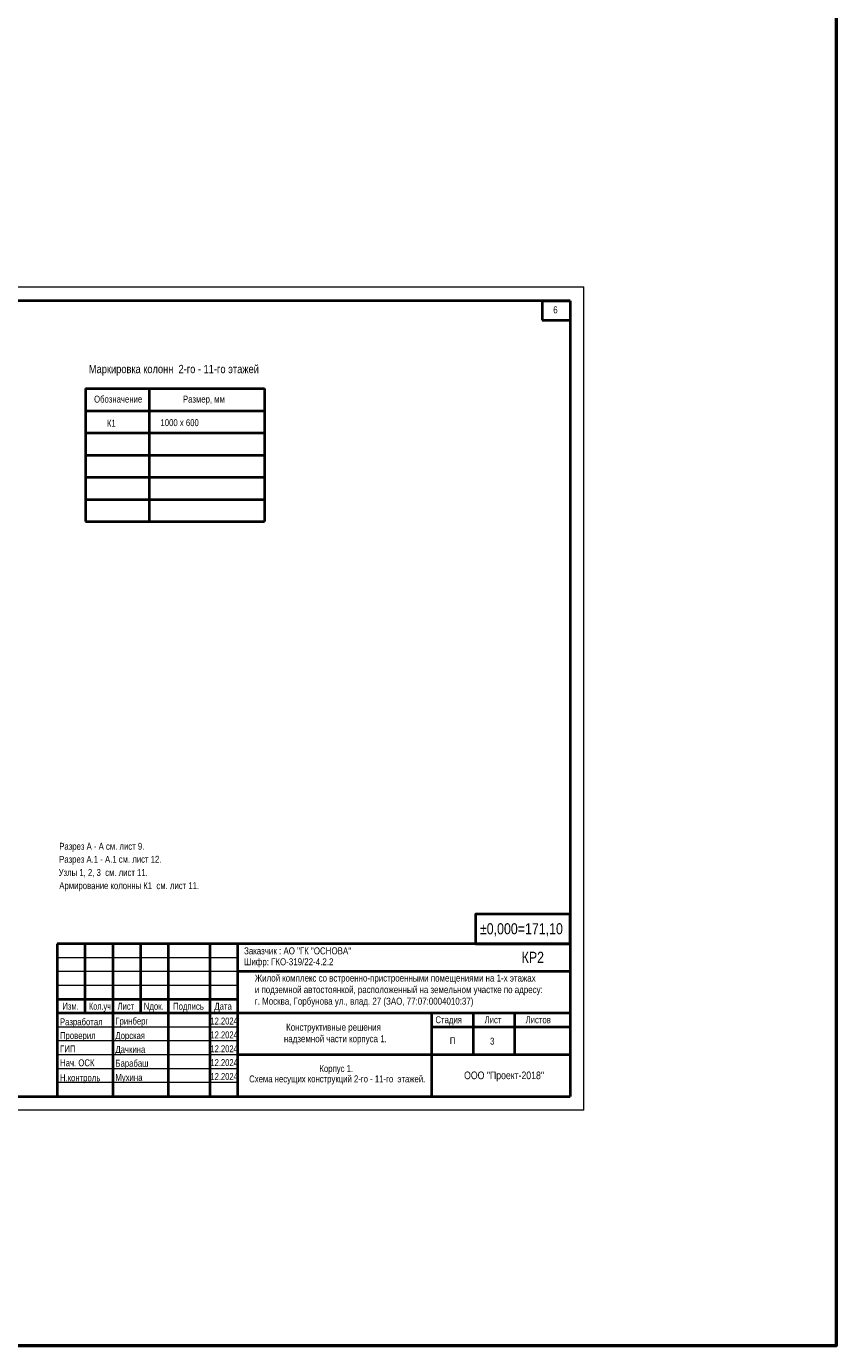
# Model space of a CAD drawing. Header units: inches. Extents: x -7218622 to -7066149, y 5758361 to 6202306.
# Tile 13 of 40: x -7124607 to -7066149, y 5758361 to 5853538. Entities that reach past the tile are written whole.
import ezdxf
from ezdxf.enums import TextEntityAlignment as Align

# ---------------------------------------------------------------- set-up
doc = ezdxf.new("R2010")
doc.units = ezdxf.units.IN
doc.header["$LTSCALE"] = 1000
doc.header["$MEASUREMENT"] = 0
doc.linetypes.add('CONT', pattern=[0.5, 0.5, 0])
for name, color, linetype, lineweight in [('СК-110-О-РАЗМЕРЫ', 7, 'Continuous', 15), ('СК-200-Р(амка)', 7, 'Continuous', 40), ('СК-210-Р-РАМКА ЛИНИИ ТОНКИЕ', 7, 'Continuous', 15), ('СК-220-Р-РАМКА ТЕКСТ', 7, 'Continuous', 15), ('СК-300-Р(азмеры)', 7, 'Continuous', 20), ('СК-400-Т(екст)', 7, 'Continuous', 20), ('СК-443-Т-КОЛОННЫ', 5, 'Continuous', 13)]:
    doc.layers.add(name, color=color, linetype=linetype, lineweight=lineweight)
doc.styles.add('MtXpl_Arial_Narrow', font='ARIALN.TTF')
doc.styles.add('RUSS', font='arial.ttf', dxfattribs={"width": 0.8})

# ---------------------------------------------------------------- blocks, each defined once
blk = doc.blocks.new('A$C96adbfd2')
at = {"layer": 'СК-200-Р(амка)', "lineweight": 40, "ltscale": 2}
for p, q in [((-18500, 5500), (-18500, 0)), ((0, 5500), (-18500, 5500)), ((-17500, 5500), (-17500, 3000)), ((-16500, 5500), (-16500, 0)), ((-15500, 5500), (-15500, 3000)), ((-14500, 5500), (-14500, 0)), ((-13000, 5500), (-13000, 0)), ((-12000, 5500), (-12000, 0)), ((0, 4500), (-12000, 4500)), ((0, 3000), (-18500, 3000)), ((-5000, 3000), (-5000, 15)), ((-3500, 3000), (-3500, 1500)), ((-2000, 3000), (-2000, 1500)), ((0, 2500), (-5000, 2500)), ((0, 1500), (-12000, 1500))]:
    blk.add_line(p, q, dxfattribs=at)
at = {"layer": 'СК-200-Р(амка)', "color": 7, "lineweight": 15}
for p, q in [((-12000, 5000), (-18500, 5000)), ((-12000, 4500), (-18500, 4500)), ((-12000, 4000), (-18500, 4000)), ((-12000, 2500), (-18500, 2500)), ((-12000, 2000), (-18500, 2000)), ((-12000, 1500), (-18500, 1500)), ((-12000, 1000), (-18500, 1000)), ((-12000, 500), (-18500, 500))]:
    blk.add_line(p, q, dxfattribs=at)
at = {"layer": 'СК-200-Р(амка)', "ltscale": 2}
blk.add_line((-12000, 3500), (-18500, 3500), dxfattribs=at)
at = {"layer": 'СК-220-Р-РАМКА ТЕКСТ'}
blk.add_line((-12000, 3000), (-18500, 3000), dxfattribs=at)
blk.add_line((-12000, 3000), (-18500, 3000), dxfattribs=at)
at = {"layer": 'СК-400-Т(екст)', "lineweight": 40, "ltscale": 2}
blk.add_lwpolyline([(-3405, 5500), (0, 5500), (0, 6578), (-3405, 6578)], close=True, dxfattribs=at)
at = {"layer": 'СК-220-Р-РАМКА ТЕКСТ', "color": 7, "style": 'RUSS', "width": 0.8}
for s, p in [('Изм.', (-18319, 3126)), ('Лист', (-16328, 3126)), ('Nдок.', (-15377, 3126)), ('Подпись', (-14321, 3126)), ('Дата', (-12830, 3126))]:
    blk.add_text(s, height=250, dxfattribs=at).set_placement(p)
at = {"layer": 'СК-220-Р-РАМКА ТЕКСТ', "style": 'RUSS'}
for s, width, p in [('Гринберг', 0.8, (-16403, 2593)), ('Разработал', 0.8, (-18403, 2565)), ('12.2024', 0.75, (-12972, 2593)), ('Проверил', 0.8, (-18402, 2069)), ('Дорская', 0.8, (-16402, 2069)), ('12.2024', 0.75, (-12972, 2093)), ('ГИП', 0.8, (-18396, 1586)), ('Дачкина', 0.8, (-16401, 1570)), ('12.2024', 0.75, (-12972, 1593)), ('Нач. ОСК', 0.8, (-18396, 1086)), ('Барабаш', 0.8, (-16401, 1070)), ('12.2024', 0.75, (-12972, 1093)), ('Н.контроль', 0.8, (-18403, 545)), ('Мухина', 0.8, (-16403, 558)), ('12.2024', 0.75, (-12972, 593))]:
    blk.add_text(s, height=250, dxfattribs=dict(at, width=width)).set_placement(p)
at = {"layer": 'СК-220-Р-РАМКА ТЕКСТ', "color": 7, "insert": (-17355, 3375), "char_height": 250, "attachment_point": 1, "style": 'RUSS'}
blk.add_mtext_dynamic_manual_height_columns('\\A1;{\\fArial Narrow|b0|i0|c204|p34;Кол.уч}', width=11667.29, gutter_width=1250, heights=[0], dxfattribs=at)
at = {"layer": 'СК-220-Р-РАМКА ТЕКСТ', "color": 7, "char_height": 250, "attachment_point": 4, "style": 'RUSS'}
for s, insert in [('\\A1;Стадия', (-4856, 2729)), ('\\A1;Лист', (-3082, 2762)), ('\\A1;Листов', (-1603, 2762)), ('\\A1;П', (-4337, 2011))]:
    blk.add_mtext(s, dxfattribs=dict(at, insert=insert))
at = {"layer": 'СК-400-Т(екст)', "lineweight": 40, "ltscale": 2, "style": 'RUSS', "width": 0.8}
for s, p in [('%%P0,000=171,10', (-3251, 5847)), ('КР2', (-1746, 4817))]:
    blk.add_text(s, height=400, dxfattribs=at).set_placement(p)
at = {"layer": 'СК-400-Т(екст)', "linetype": 'Continuous'}
for s, width, gutter_width, insert, char_height, attachment_point in [('\\A1;{\\fArial Narrow|b0|i0|c204|p34;Заказчик :\\fArial Narrow|b0|i0|c0|p34; \\fArial Narrow|b0|i0|c204|p34;АО "ГК "ОСНОВА\\fArial Narrow|b0|i0|c0|p34;"\\fArial Narrow|b0|i0|c204|p34;\\P          \\W0.8;                                                                                            }', 11667.29, 1250, (-11760, 5375), 250, 1), ('\\A1;{\\fArial Narrow|b0|i0|c204|p34;Шифр: ГКО-319/22-4.2.2          \\W0.8;                                                                                            }', 11667.29, 1250, (-11760, 4981), 250, 1), ('\\A1;{\\fArial Narrow|b0|i0|c204|p34;\\W1;ООО "Проект-2018"}', 13925.35, 1492, (-2382, 896), 274.51, 2)]:
    blk.add_mtext_dynamic_manual_height_columns(s, width=width, gutter_width=gutter_width, heights=[0], dxfattribs=dict(at, insert=insert, char_height=char_height, attachment_point=attachment_point))
at = {"layer": 'СК-400-Т(екст)', "char_height": 250, "attachment_point": 1, "style": 'MtXpl_Arial_Narrow'}
for s, insert in [('Жилой комплекс со встроенно-пристроенными помещениями на 1-х этажах^Jи подземной автостоянкой, расположенный на земельном участке по адресу: ^Jг. Москва, Горбунова ул., влад. 27 (ЗАО, 77:07:0004010:37)', (-11372, 4393)), (' Конструктивные решения ^Jнадземной части корпуса 1.', (-10322, 2621))]:
    blk.add_mtext(s, dxfattribs=dict(at, insert=insert))

msp = doc.modelspace()

# ---------------------------------------------------------------- linework, layer by layer
at = {"layer": 'СК-110-О-РАЗМЕРЫ', "color": 1, "lineweight": 50}
msp.add_lwpolyline([(-7218621.7, 5758360.8), (-7066148.7, 5758360.8), (-7066148.7, 6007780.6), (-7218621.7, 6007780.6)], close=True, dxfattribs=at)
at = {"layer": 'СК-200-Р(амка)'}
for p, q in [((-7085381.5, 5833741.4), (-7164381.5, 5833741.4)), ((-7085381.5, 5833741.4), (-7085381.5, 5776341.4)), ((-7120345.8, 5827406.9), (-7120345.8, 5817806.9)), ((-7120345.8, 5827406.9), (-7107436.4, 5827406.9)), ((-7115745.8, 5827406.9), (-7115745.8, 5817806.9)), ((-7107436.4, 5827406.9), (-7107436.4, 5817806.9)), ((-7120345.8, 5825806.9), (-7107436.4, 5825806.9)), ((-7120345.8, 5824206.9), (-7107436.4, 5824206.9)), ((-7120345.8, 5822606.9), (-7107436.4, 5822606.9)), ((-7120345.8, 5821006.9), (-7107436.4, 5821006.9)), ((-7120345.8, 5819406.9), (-7107436.4, 5819406.9)), ((-7120345.8, 5817806.9), (-7107436.4, 5817806.9)), ((-7120345.8, 5817806.9), (-7107436.4, 5817806.9)), ((-7164381.5, 5776341.4), (-7085381.5, 5776341.4))]:
    msp.add_line(p, q, dxfattribs=at)
at = {"layer": 'СК-200-Р(амка)', "lineweight": 40, "ltscale": 2}
for p, q in [((-7087381.5, 5833741.4), (-7087381.5, 5832341.4)), ((-7087381.5, 5833741.4), (-7085381.5, 5833741.4)), ((-7085381.5, 5833741.4), (-7085381.5, 5832341.4)), ((-7087381.5, 5832341.4), (-7085381.5, 5832341.4))]:
    msp.add_line(p, q, dxfattribs=at)
at = {"layer": 'СК-210-Р-РАМКА ЛИНИИ ТОНКИЕ'}
for p, q in [((-7168381.5, 5834741.4), (-7084381.5, 5834741.4)), ((-7084381.5, 5775341.4), (-7084381.5, 5834741.4)), ((-7084381.5, 5775341.4), (-7084381.5, 5834741.4)), ((-7084381.5, 5775341.4), (-7168381.5, 5775341.4))]:
    msp.add_line(p, q, dxfattribs=at)

# ---------------------------------------------------------------- block references
at = {"layer": 'СК-300-Р(азмеры)', "xscale": 2, "yscale": 2, "zscale": 2}
msp.add_blockref('A$C96adbfd2', (-7085381.5, 5776341.4), dxfattribs=at)

# ---------------------------------------------------------------- texts
at = {"layer": 'СК-220-Р-РАМКА ТЕКСТ', "style": 'RUSS', "width": 0.8}
for s, p in [('6', (-7086590.9, 5832839.6)), ('3', (-7091152.6, 5780078.7))]:
    msp.add_text(s, height=500, dxfattribs=at).set_placement(p)
at = {"layer": 'СК-220-Р-РАМКА ТЕКСТ', "color": 7, "style": 'RUSS', "width": 0.8}
for s, p in [('Корпус 1.', (-7103463.7, 5778099.1)), ('Схема несущих конструкций 2-го - 11-го  этажей.', (-7108532.8, 5777351.8))]:
    msp.add_text(s, height=500, dxfattribs=at).set_placement(p)
at = {"layer": 'СК-220-Р-РАМКА ТЕКСТ', "char_height": 500, "width": 31067.545, "attachment_point": 5, "rotation": 360, "style": 'RUSS'}
for s, insert in [('Разрез А - А см. лист 9.', (-7119165.6, 5794309.3)), ('Разрез А.1 - А.1 см. лист 12.', (-7118553.2, 5793370.9)), ('Узлы 1, 2, 3  см. лист 11.', (-7119061.5, 5792448.5)), ('Армирование колонны К1  см. лист 11.', (-7117188.3, 5791468.2))]:
    msp.add_mtext(s, dxfattribs=dict(at, insert=insert))
at = {"layer": 'СК-443-Т-КОЛОННЫ', "color": 7, "linetype": 'CONT', "style": 'RUSS', "width": 0.8}
for s, height, p in [('Маркировка колонн  2-го - 11-го этажей', 600, (-7120100.7, 5828518.6)), ('Обозначение', 500, (-7119723.7, 5826395.1)), ('Размер, мм', 500, (-7113310.9, 5826395.1))]:
    msp.add_text(s, height=height, dxfattribs=at).set_placement(p)
for s, p in [('К1', (-7118795.1, 5824503.9)), ('1000 x 600', (-7114932.2, 5824548.3))]:
    msp.add_text(s, height=500, dxfattribs=at).set_placement(p, align=Align.BOTTOM_LEFT)

doc.saveas('drawing.dxf')
